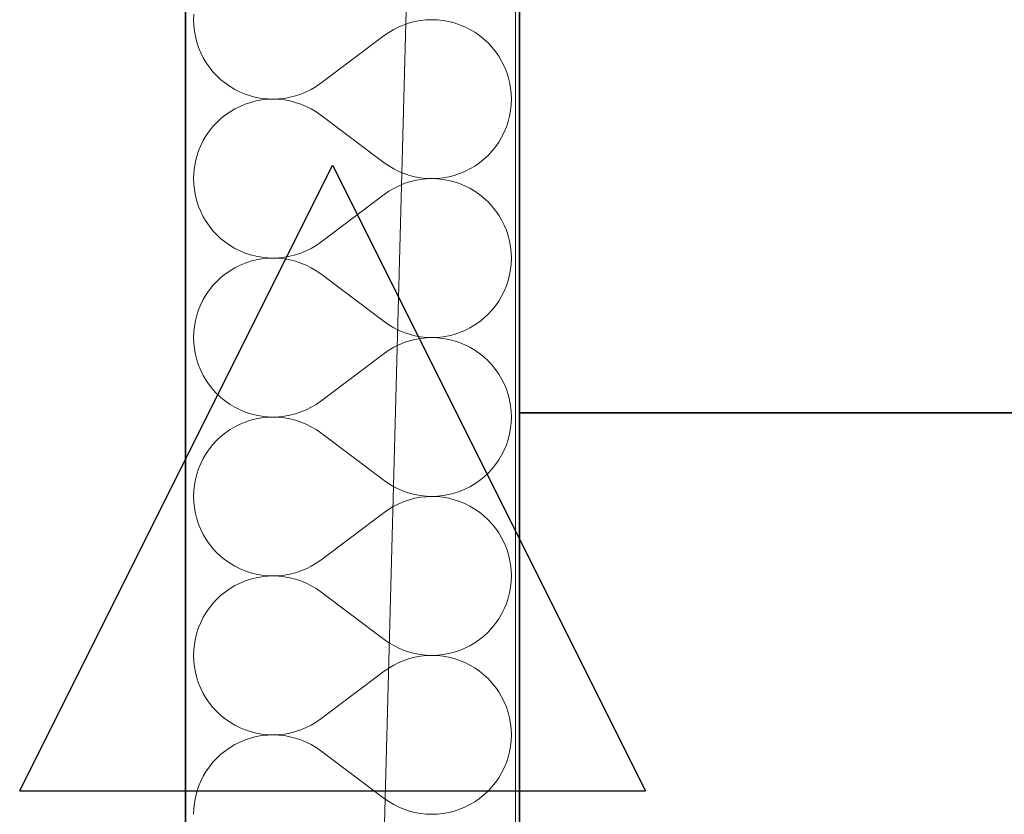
# Model space of a CAD drawing. Header units: millimetres. Extents: x -8078 to 234695, y -4319 to 602442.
# Tile 116 of 152: x 80091 to 80563, y 285096 to 285477. Entities that reach past the tile are written whole.
import ezdxf

# ---------------------------------------------------------------- set-up
doc = ezdxf.new("R2010")
doc.units = ezdxf.units.MM
doc.header["$MEASUREMENT"] = 0
doc.linetypes.add('Dashed2cust', pattern=[50, 25, -25])
for name, color, linetype in [('#podkład', 252, 'Continuous'), ('- A - ocieplenie', 7, 'Continuous'), ('Konstrukcja - Stropy', 7, 'Continuous'), ('Konstrukcja - Ściany zewnętrzne', 7, 'Continuous')]:
    doc.layers.add(name, color=color, linetype=linetype)

# ---------------------------------------------------------------- blocks, each defined once
blk = doc.blocks.new('UHYGFFFF')
at = {"layer": '- A - ocieplenie', "color": 252, "linetype": 'Continuous', "lineweight": 35, "ltscale": 100}
for p, q in [((19777.48, 387506.86), (19777.48, 382744.35)), ((19937.48, 382893.65), (19937.48, 387506.86))]:
    blk.add_line(p, q, dxfattribs=at)
at = {"layer": '- A - ocieplenie', "color": 252, "linetype": 'Continuous', "lineweight": 13, "ltscale": 100}
for p, q in [((19781.38, 385998.05), (19781.29, 385995.33)), ((19781.29, 385995.33), (19781.38, 385992.62)), ((19890.13, 385994.94), (19887.45, 385994.46)), ((19892.83, 385995.24), (19890.13, 385994.94)), ((19895.55, 385995.33), (19892.83, 385995.24)), ((19898.27, 385995.24), (19895.55, 385995.33)), ((19900.97, 385994.95), (19898.27, 385995.24)), ((19903.65, 385994.47), (19900.97, 385994.95)), ((19781.38, 385992.62), (19781.68, 385989.91)), ((19877.29, 385990.66), (19874.95, 385989.27)), ((19879.72, 385991.88), (19877.29, 385990.66)), ((19882.23, 385992.92), (19879.72, 385991.88)), ((19884.81, 385993.78), (19882.23, 385992.92)), ((19887.45, 385994.46), (19884.81, 385993.78)), ((19906.29, 385993.8), (19903.65, 385994.47)), ((19908.87, 385992.94), (19906.29, 385993.8)), ((19911.38, 385991.9), (19908.87, 385992.94)), ((19913.82, 385990.68), (19911.38, 385991.9)), ((19916.16, 385989.3), (19913.82, 385990.68)), ((19781.68, 385989.91), (19782.16, 385987.23)), ((19782.16, 385987.23), (19782.83, 385984.6)), ((19872.72, 385987.72), (19842.24, 385964.86)), ((19874.95, 385989.27), (19872.72, 385987.72)), ((19918.39, 385987.74), (19916.16, 385989.3)), ((19920.51, 385986.04), (19918.39, 385987.74)), ((19922.5, 385984.19), (19920.51, 385986.04)), ((19782.83, 385984.6), (19783.69, 385982.02)), ((19783.69, 385982.02), (19784.73, 385979.5)), ((19924.36, 385982.19), (19922.5, 385984.19)), ((19926.06, 385980.08), (19924.36, 385982.19)), ((19784.73, 385979.5), (19785.95, 385977.07)), ((19785.95, 385977.07), (19787.34, 385974.73)), ((19927.62, 385977.84), (19926.06, 385980.08)), ((19929, 385975.5), (19927.62, 385977.84)), ((19787.34, 385974.73), (19788.89, 385972.5)), ((19788.89, 385972.5), (19790.6, 385970.38)), ((19930.22, 385973.07), (19929, 385975.5)), ((19931.26, 385970.56), (19930.22, 385973.07)), ((19790.6, 385970.38), (19792.45, 385968.39)), ((19792.45, 385968.39), (19794.45, 385966.54)), ((19794.45, 385966.54), (19796.56, 385964.83)), ((19932.12, 385967.98), (19931.26, 385970.56)), ((19932.8, 385965.34), (19932.12, 385967.98)), ((19796.56, 385964.83), (19798.8, 385963.28)), ((19798.8, 385963.28), (19801.14, 385961.89)), ((19801.14, 385961.89), (19803.57, 385960.67)), ((19835.24, 385960.69), (19837.67, 385961.91)), ((19837.67, 385961.91), (19840.01, 385963.3)), ((19840.01, 385963.3), (19842.24, 385964.86)), ((19933.28, 385962.66), (19932.8, 385965.34)), ((19933.57, 385959.96), (19933.28, 385962.66)), ((19803.57, 385960.67), (19806.09, 385959.63)), ((19806.09, 385959.63), (19808.67, 385958.78)), ((19808.67, 385958.78), (19811.31, 385958.11)), ((19811.31, 385958.11), (19813.98, 385957.62)), ((19813.98, 385957.62), (19816.69, 385957.33)), ((19816.69, 385957.14), (19813.98, 385956.85)), ((19816.69, 385957.33), (19819.41, 385957.24)), ((19819.41, 385957.24), (19816.69, 385957.14)), ((19819.41, 385957.24), (19822.13, 385957.34)), ((19822.13, 385957.14), (19819.41, 385957.24)), ((19822.13, 385957.34), (19824.83, 385957.63)), ((19824.83, 385956.85), (19822.13, 385957.14)), ((19824.83, 385957.63), (19827.51, 385958.12)), ((19827.51, 385958.12), (19830.14, 385958.79)), ((19830.14, 385958.79), (19832.72, 385959.65)), ((19832.72, 385959.65), (19835.24, 385960.69)), ((19933.67, 385957.24), (19933.57, 385959.96)), ((19933.57, 385954.52), (19933.67, 385957.24)), ((19801.14, 385952.59), (19798.8, 385951.2)), ((19803.57, 385953.8), (19801.14, 385952.59)), ((19806.09, 385954.84), (19803.57, 385953.8)), ((19808.67, 385955.7), (19806.09, 385954.84)), ((19811.31, 385956.37), (19808.67, 385955.7)), ((19813.98, 385956.85), (19811.31, 385956.37)), ((19827.51, 385956.36), (19824.83, 385956.85)), ((19830.14, 385955.69), (19827.51, 385956.36)), ((19832.72, 385954.83), (19830.14, 385955.69)), ((19835.24, 385953.78), (19832.72, 385954.83)), ((19837.67, 385952.56), (19835.24, 385953.78)), ((19840.01, 385951.17), (19837.67, 385952.56)), ((19933.28, 385951.82), (19933.57, 385954.52)), ((19794.45, 385947.94), (19792.45, 385946.09)), ((19796.56, 385949.65), (19794.45, 385947.94)), ((19798.8, 385951.2), (19796.56, 385949.65)), ((19842.24, 385949.62), (19840.01, 385951.17)), ((19872.72, 385926.76), (19842.24, 385949.62)), ((19932.12, 385946.5), (19932.8, 385949.14)), ((19932.8, 385949.14), (19933.28, 385951.82)), ((19790.6, 385944.1), (19788.89, 385941.98)), ((19792.45, 385946.09), (19790.6, 385944.1)), ((19930.22, 385941.41), (19931.26, 385943.92)), ((19931.26, 385943.92), (19932.12, 385946.5)), ((19787.34, 385939.75), (19785.95, 385937.41)), ((19788.89, 385941.98), (19787.34, 385939.75)), ((19927.62, 385936.64), (19929, 385938.98)), ((19929, 385938.98), (19930.22, 385941.41)), ((19784.73, 385934.98), (19783.69, 385932.46)), ((19785.95, 385937.41), (19784.73, 385934.98)), ((19924.36, 385932.28), (19926.06, 385934.4)), ((19926.06, 385934.4), (19927.62, 385936.64)), ((19782.83, 385929.88), (19782.16, 385927.24)), ((19783.69, 385932.46), (19782.83, 385929.88)), ((19920.51, 385928.44), (19922.5, 385930.29)), ((19922.5, 385930.29), (19924.36, 385932.28)), ((19781.68, 385924.57), (19781.38, 385921.86)), ((19782.16, 385927.24), (19781.68, 385924.57)), ((19872.72, 385926.76), (19874.95, 385925.21)), ((19874.95, 385925.21), (19877.29, 385923.82)), ((19913.82, 385923.8), (19916.16, 385925.18)), ((19916.16, 385925.18), (19918.39, 385926.73)), ((19918.39, 385926.73), (19920.51, 385928.44)), ((19781.38, 385921.86), (19781.29, 385919.14)), ((19877.29, 385923.82), (19879.72, 385922.6)), ((19879.72, 385922.6), (19882.23, 385921.56)), ((19882.23, 385921.56), (19884.81, 385920.7)), ((19884.81, 385920.7), (19887.45, 385920.02)), ((19887.45, 385920.02), (19890.13, 385919.54)), ((19890.13, 385919.54), (19892.83, 385919.24)), ((19892.83, 385919.24), (19895.55, 385919.14)), ((19895.55, 385919.14), (19898.27, 385919.24)), ((19898.27, 385919.24), (19900.97, 385919.53)), ((19900.97, 385919.53), (19903.65, 385920.01)), ((19903.65, 385920.01), (19906.29, 385920.68)), ((19906.29, 385920.68), (19908.87, 385921.54)), ((19908.87, 385921.54), (19911.38, 385922.58)), ((19911.38, 385922.58), (19913.82, 385923.8)), ((19781.29, 385919.14), (19781.38, 385916.42)), ((19781.38, 385916.42), (19781.68, 385913.72)), ((19877.29, 385914.47), (19874.95, 385913.08)), ((19879.72, 385915.69), (19877.29, 385914.47)), ((19882.23, 385916.73), (19879.72, 385915.69)), ((19884.81, 385917.59), (19882.23, 385916.73)), ((19887.45, 385918.27), (19884.81, 385917.59)), ((19890.13, 385918.75), (19887.45, 385918.27)), ((19892.83, 385919.04), (19890.13, 385918.75)), ((19895.55, 385919.14), (19892.83, 385919.04)), ((19898.27, 385919.05), (19895.55, 385919.14)), ((19900.97, 385918.76), (19898.27, 385919.05)), ((19903.65, 385918.28), (19900.97, 385918.76)), ((19906.29, 385917.61), (19903.65, 385918.28)), ((19908.87, 385916.75), (19906.29, 385917.61)), ((19911.38, 385915.71), (19908.87, 385916.75)), ((19913.82, 385914.49), (19911.38, 385915.71)), ((19916.16, 385913.1), (19913.82, 385914.49)), ((19781.68, 385913.72), (19782.16, 385911.04)), ((19782.16, 385911.04), (19782.83, 385908.41)), ((19872.72, 385911.52), (19842.24, 385888.67)), ((19874.95, 385913.08), (19872.72, 385911.52)), ((19918.39, 385911.55), (19916.16, 385913.1)), ((19920.51, 385909.85), (19918.39, 385911.55)), ((19922.5, 385907.99), (19920.51, 385909.85)), ((19782.83, 385908.41), (19783.69, 385905.83)), ((19783.69, 385905.83), (19784.73, 385903.31)), ((19924.36, 385906), (19922.5, 385907.99)), ((19926.06, 385903.89), (19924.36, 385906)), ((19784.73, 385903.31), (19785.95, 385900.88)), ((19785.95, 385900.88), (19787.34, 385898.54)), ((19927.62, 385901.65), (19926.06, 385903.89)), ((19929, 385899.31), (19927.62, 385901.65)), ((19787.34, 385898.54), (19788.89, 385896.31)), ((19788.89, 385896.31), (19790.6, 385894.19)), ((19930.22, 385896.88), (19929, 385899.31)), ((19931.26, 385894.37), (19930.22, 385896.88)), ((19790.6, 385894.19), (19792.45, 385892.2)), ((19792.45, 385892.2), (19794.45, 385890.34)), ((19932.12, 385891.79), (19931.26, 385894.37)), ((19932.8, 385889.15), (19932.12, 385891.79)), ((19794.45, 385890.34), (19796.56, 385888.64)), ((19796.56, 385888.64), (19798.8, 385887.09)), ((19798.8, 385887.09), (19801.14, 385885.7)), ((19837.67, 385885.72), (19840.01, 385887.11)), ((19840.01, 385887.11), (19842.24, 385888.67)), ((19933.28, 385886.47), (19932.8, 385889.15)), ((19933.57, 385883.77), (19933.28, 385886.47)), ((19801.14, 385885.7), (19803.57, 385884.48)), ((19803.57, 385884.48), (19806.09, 385883.44)), ((19806.09, 385883.44), (19808.67, 385882.59)), ((19808.67, 385882.59), (19811.31, 385881.91)), ((19811.31, 385881.91), (19813.98, 385881.43)), ((19813.98, 385881.43), (19816.69, 385881.14)), ((19822.13, 385881.15), (19824.83, 385881.44)), ((19824.83, 385881.44), (19827.51, 385881.92)), ((19827.51, 385881.92), (19830.14, 385882.6)), ((19830.14, 385882.6), (19832.72, 385883.46)), ((19832.72, 385883.46), (19835.24, 385884.5)), ((19835.24, 385884.5), (19837.67, 385885.72)), ((19933.67, 385881.05), (19933.57, 385883.77)), ((19803.57, 385877.61), (19801.14, 385876.4)), ((19806.09, 385878.65), (19803.57, 385877.61)), ((19808.67, 385879.51), (19806.09, 385878.65)), ((19811.31, 385880.18), (19808.67, 385879.51)), ((19813.98, 385880.66), (19811.31, 385880.18)), ((19816.69, 385880.95), (19813.98, 385880.66)), ((19816.69, 385881.14), (19819.41, 385881.05)), ((19819.41, 385881.05), (19816.69, 385880.95)), ((19819.41, 385881.05), (19822.13, 385881.15)), ((19822.13, 385880.95), (19819.41, 385881.05)), ((19824.83, 385880.66), (19822.13, 385880.95)), ((19827.51, 385880.17), (19824.83, 385880.66)), ((19830.14, 385879.5), (19827.51, 385880.17)), ((19832.72, 385878.64), (19830.14, 385879.5)), ((19835.24, 385877.59), (19832.72, 385878.64)), ((19837.67, 385876.37), (19835.24, 385877.59)), ((19933.28, 385875.62), (19933.57, 385878.33)), ((19933.57, 385878.33), (19933.67, 385881.05)), ((19796.56, 385873.46), (19794.45, 385871.75)), ((19798.8, 385875.01), (19796.56, 385873.46)), ((19801.14, 385876.4), (19798.8, 385875.01)), ((19840.01, 385874.98), (19837.67, 385876.37)), ((19842.24, 385873.43), (19840.01, 385874.98)), ((19872.72, 385850.57), (19842.24, 385873.43)), ((19932.12, 385870.31), (19932.8, 385872.95)), ((19932.8, 385872.95), (19933.28, 385875.62)), ((19790.6, 385867.91), (19788.89, 385865.79)), ((19792.45, 385869.9), (19790.6, 385867.91)), ((19794.45, 385871.75), (19792.45, 385869.9)), ((19930.22, 385865.22), (19931.26, 385867.73)), ((19931.26, 385867.73), (19932.12, 385870.31)), ((19787.34, 385863.56), (19785.95, 385861.22)), ((19788.89, 385865.79), (19787.34, 385863.56)), ((19927.62, 385860.45), (19929, 385862.78)), ((19929, 385862.78), (19930.22, 385865.22)), ((19784.73, 385858.78), (19783.69, 385856.27)), ((19785.95, 385861.22), (19784.73, 385858.78)), ((19924.36, 385856.09), (19926.06, 385858.21)), ((19926.06, 385858.21), (19927.62, 385860.45)), ((19782.83, 385853.69), (19782.16, 385851.05)), ((19783.69, 385856.27), (19782.83, 385853.69)), ((19920.51, 385852.25), (19922.5, 385854.1)), ((19922.5, 385854.1), (19924.36, 385856.09)), ((19781.68, 385848.38), (19781.38, 385845.67)), ((19782.16, 385851.05), (19781.68, 385848.38)), ((19872.72, 385850.57), (19874.95, 385849.02)), ((19874.95, 385849.02), (19877.29, 385847.63)), ((19913.82, 385847.61), (19916.16, 385848.99)), ((19916.16, 385848.99), (19918.39, 385850.54)), ((19918.39, 385850.54), (19920.51, 385852.25)), ((19781.38, 385845.67), (19781.29, 385842.95)), ((19877.29, 385847.63), (19879.72, 385846.41)), ((19879.72, 385846.41), (19882.23, 385845.37)), ((19882.23, 385845.37), (19884.81, 385844.5)), ((19884.81, 385844.5), (19887.45, 385843.83)), ((19887.45, 385843.83), (19890.13, 385843.34)), ((19900.97, 385843.34), (19903.65, 385843.82)), ((19903.65, 385843.82), (19906.29, 385844.49)), ((19906.29, 385844.49), (19908.87, 385845.35)), ((19908.87, 385845.35), (19911.38, 385846.39)), ((19911.38, 385846.39), (19913.82, 385847.61)), ((19781.29, 385842.95), (19781.38, 385840.23)), ((19781.38, 385840.23), (19781.68, 385837.53)), ((19879.72, 385839.5), (19877.29, 385838.28)), ((19882.23, 385840.54), (19879.72, 385839.5)), ((19884.81, 385841.4), (19882.23, 385840.54)), ((19887.45, 385842.08), (19884.81, 385841.4)), ((19890.13, 385842.56), (19887.45, 385842.08)), ((19890.13, 385843.34), (19892.83, 385843.05)), ((19892.83, 385842.85), (19890.13, 385842.56)), ((19892.83, 385843.05), (19895.55, 385842.95)), ((19895.55, 385842.95), (19892.83, 385842.85)), ((19895.55, 385842.95), (19898.27, 385843.05)), ((19898.27, 385842.86), (19895.55, 385842.95)), ((19898.27, 385843.05), (19900.97, 385843.34)), ((19900.97, 385842.57), (19898.27, 385842.86)), ((19903.65, 385842.09), (19900.97, 385842.57)), ((19906.29, 385841.42), (19903.65, 385842.09)), ((19908.87, 385840.56), (19906.29, 385841.42)), ((19911.38, 385839.52), (19908.87, 385840.56)), ((19913.82, 385838.3), (19911.38, 385839.52)), ((19781.68, 385837.53), (19782.16, 385834.85)), ((19782.16, 385834.85), (19782.83, 385832.22)), ((19872.72, 385835.33), (19842.24, 385812.48)), ((19874.95, 385836.89), (19872.72, 385835.33)), ((19877.29, 385838.28), (19874.95, 385836.89)), ((19916.16, 385836.91), (19913.82, 385838.3)), ((19918.39, 385835.36), (19916.16, 385836.91)), ((19920.51, 385833.66), (19918.39, 385835.36)), ((19782.83, 385832.22), (19783.69, 385829.64)), ((19783.69, 385829.64), (19784.73, 385827.12)), ((19922.5, 385831.8), (19920.51, 385833.66)), ((19924.36, 385829.81), (19922.5, 385831.8)), ((19926.06, 385827.7), (19924.36, 385829.81)), ((19784.73, 385827.12), (19785.95, 385824.69)), ((19927.62, 385825.46), (19926.06, 385827.7)), ((19929, 385823.12), (19927.62, 385825.46)), ((19785.95, 385824.69), (19787.34, 385822.35)), ((19787.34, 385822.35), (19788.89, 385820.12)), ((19788.89, 385820.12), (19790.6, 385818)), ((19930.22, 385820.69), (19929, 385823.12)), ((19931.26, 385818.18), (19930.22, 385820.69)), ((19790.6, 385818), (19792.45, 385816.01)), ((19792.45, 385816.01), (19794.45, 385814.15)), ((19932.12, 385815.6), (19931.26, 385818.18)), ((19932.8, 385812.96), (19932.12, 385815.6)), ((19794.45, 385814.15), (19796.56, 385812.45)), ((19796.56, 385812.45), (19798.8, 385810.9)), ((19798.8, 385810.9), (19801.14, 385809.51)), ((19837.67, 385809.53), (19840.01, 385810.92)), ((19840.01, 385810.92), (19842.24, 385812.48)), ((19933.28, 385810.28), (19932.8, 385812.96)), ((19801.14, 385809.51), (19803.57, 385808.29)), ((19803.57, 385808.29), (19806.09, 385807.25)), ((19806.09, 385807.25), (19808.67, 385806.4)), ((19808.67, 385806.4), (19811.31, 385805.72)), ((19827.51, 385805.73), (19830.14, 385806.41)), ((19830.14, 385806.41), (19832.72, 385807.27)), ((19832.72, 385807.27), (19835.24, 385808.31)), ((19835.24, 385808.31), (19837.67, 385809.53)), ((19933.57, 385807.58), (19933.28, 385810.28)), ((19933.67, 385804.86), (19933.57, 385807.58)), ((19803.57, 385801.42), (19801.14, 385800.21)), ((19806.09, 385802.46), (19803.57, 385801.42)), ((19808.67, 385803.32), (19806.09, 385802.46)), ((19811.31, 385803.99), (19808.67, 385803.32)), ((19811.31, 385805.72), (19813.98, 385805.24)), ((19813.98, 385804.47), (19811.31, 385803.99)), ((19813.98, 385805.24), (19816.69, 385804.95)), ((19816.69, 385804.76), (19813.98, 385804.47)), ((19816.69, 385804.95), (19819.41, 385804.86)), ((19819.41, 385804.86), (19816.69, 385804.76)), ((19819.41, 385804.86), (19822.13, 385804.96)), ((19822.13, 385804.76), (19819.41, 385804.86)), ((19822.13, 385804.96), (19824.83, 385805.25)), ((19824.83, 385804.47), (19822.13, 385804.76)), ((19824.83, 385805.25), (19827.51, 385805.73)), ((19827.51, 385803.98), (19824.83, 385804.47)), ((19830.14, 385803.31), (19827.51, 385803.98)), ((19832.72, 385802.45), (19830.14, 385803.31)), ((19835.24, 385801.4), (19832.72, 385802.45)), ((19837.67, 385800.18), (19835.24, 385801.4)), ((19933.28, 385799.43), (19933.57, 385802.14)), ((19933.57, 385802.14), (19933.67, 385804.86)), ((19796.56, 385797.27), (19794.45, 385795.56)), ((19798.8, 385798.82), (19796.56, 385797.27)), ((19801.14, 385800.21), (19798.8, 385798.82)), ((19840.01, 385798.79), (19837.67, 385800.18)), ((19842.24, 385797.24), (19840.01, 385798.79)), ((19872.72, 385774.38), (19842.24, 385797.24)), ((19932.12, 385794.12), (19932.8, 385796.76)), ((19932.8, 385796.76), (19933.28, 385799.43)), ((19792.45, 385793.71), (19790.6, 385791.72)), ((19794.45, 385795.56), (19792.45, 385793.71)), ((19931.26, 385791.54), (19932.12, 385794.12)), ((19787.34, 385787.37), (19785.95, 385785.03)), ((19788.89, 385789.6), (19787.34, 385787.37)), ((19790.6, 385791.72), (19788.89, 385789.6)), ((19929, 385786.59), (19930.22, 385789.03)), ((19930.22, 385789.03), (19931.26, 385791.54)), ((19784.73, 385782.59), (19783.69, 385780.08)), ((19785.95, 385785.03), (19784.73, 385782.59)), ((19926.06, 385782.02), (19927.62, 385784.25)), ((19927.62, 385784.25), (19929, 385786.59)), ((19783.69, 385780.08), (19782.83, 385777.5)), ((19920.51, 385776.06), (19922.5, 385777.91)), ((19922.5, 385777.91), (19924.36, 385779.9)), ((19924.36, 385779.9), (19926.06, 385782.02)), ((19782.16, 385774.86), (19781.68, 385772.19)), ((19782.83, 385777.5), (19782.16, 385774.86)), ((19872.72, 385774.38), (19874.95, 385772.83)), ((19916.16, 385772.8), (19918.39, 385774.35)), ((19918.39, 385774.35), (19920.51, 385776.06)), ((19781.38, 385769.48), (19781.29, 385766.76)), ((19781.68, 385772.19), (19781.38, 385769.48)), ((19874.95, 385772.83), (19877.29, 385771.44)), ((19877.29, 385771.44), (19879.72, 385770.22)), ((19879.72, 385770.22), (19882.23, 385769.18)), ((19882.23, 385769.18), (19884.81, 385768.31)), ((19884.81, 385768.31), (19887.45, 385767.64)), ((19903.65, 385767.63), (19906.29, 385768.3)), ((19906.29, 385768.3), (19908.87, 385769.16)), ((19908.87, 385769.16), (19911.38, 385770.2)), ((19911.38, 385770.2), (19913.82, 385771.41)), ((19913.82, 385771.41), (19916.16, 385772.8)), ((19781.29, 385766.76), (19781.38, 385764.04)), ((19781.38, 385764.04), (19781.68, 385761.34)), ((19882.23, 385764.35), (19879.72, 385763.31)), ((19884.81, 385765.21), (19882.23, 385764.35)), ((19887.45, 385765.89), (19884.81, 385765.21)), ((19887.45, 385767.64), (19890.13, 385767.15)), ((19890.13, 385766.37), (19887.45, 385765.89)), ((19890.13, 385767.15), (19892.83, 385766.86)), ((19892.83, 385766.66), (19890.13, 385766.37)), ((19892.83, 385766.86), (19895.55, 385766.76)), ((19895.55, 385766.76), (19892.83, 385766.66)), ((19895.55, 385766.76), (19898.27, 385766.86)), ((19898.27, 385766.67), (19895.55, 385766.76)), ((19898.27, 385766.86), (19900.97, 385767.15)), ((19900.97, 385766.38), (19898.27, 385766.67)), ((19900.97, 385767.15), (19903.65, 385767.63)), ((19903.65, 385765.9), (19900.97, 385766.38)), ((19906.29, 385765.23), (19903.65, 385765.9)), ((19908.87, 385764.37), (19906.29, 385765.23)), ((19911.38, 385763.33), (19908.87, 385764.37)), ((19781.68, 385761.34), (19782.16, 385758.66)), ((19872.72, 385759.14), (19842.24, 385736.29)), ((19874.95, 385760.7), (19872.72, 385759.14)), ((19877.29, 385762.09), (19874.95, 385760.7)), ((19879.72, 385763.31), (19877.29, 385762.09)), ((19913.82, 385762.11), (19911.38, 385763.33)), ((19916.16, 385760.72), (19913.82, 385762.11)), ((19918.39, 385759.17), (19916.16, 385760.72)), ((19920.51, 385757.47), (19918.39, 385759.17)), ((19782.16, 385758.66), (19782.83, 385756.03)), ((19782.83, 385756.03), (19783.69, 385753.44)), ((19922.5, 385755.61), (19920.51, 385757.47)), ((19924.36, 385753.62), (19922.5, 385755.61)), ((19783.69, 385753.44), (19784.73, 385750.93)), ((19784.73, 385750.93), (19785.95, 385748.5)), ((19926.06, 385751.51), (19924.36, 385753.62)), ((19927.62, 385749.27), (19926.06, 385751.51)), ((19929, 385746.93), (19927.62, 385749.27)), ((19785.95, 385748.5), (19787.34, 385746.16)), ((19787.34, 385746.16), (19788.89, 385743.93)), ((19930.22, 385744.5), (19929, 385746.93)), ((19788.89, 385743.93), (19790.6, 385741.81)), ((19790.6, 385741.81), (19792.45, 385739.82)), ((19792.45, 385739.82), (19794.45, 385737.96)), ((19931.26, 385741.99), (19930.22, 385744.5)), ((19932.12, 385739.4), (19931.26, 385741.99)), ((19794.45, 385737.96), (19796.56, 385736.26)), ((19796.56, 385736.26), (19798.8, 385734.71)), ((19840.01, 385734.73), (19842.24, 385736.29)), ((19932.8, 385736.77), (19932.12, 385739.4)), ((19933.28, 385734.09), (19932.8, 385736.77)), ((19798.8, 385734.71), (19801.14, 385733.32)), ((19801.14, 385733.32), (19803.57, 385732.1)), ((19803.57, 385732.1), (19806.09, 385731.06)), ((19806.09, 385731.06), (19808.67, 385730.21)), ((19830.14, 385730.22), (19832.72, 385731.08)), ((19832.72, 385731.08), (19835.24, 385732.12)), ((19835.24, 385732.12), (19837.67, 385733.34)), ((19837.67, 385733.34), (19840.01, 385734.73)), ((19933.57, 385731.39), (19933.28, 385734.09)), ((19933.67, 385728.67), (19933.57, 385731.39)), ((19806.09, 385726.27), (19803.57, 385725.23)), ((19808.67, 385727.13), (19806.09, 385726.27)), ((19808.67, 385730.21), (19811.31, 385729.53)), ((19811.31, 385727.8), (19808.67, 385727.13)), ((19811.31, 385729.53), (19813.98, 385729.05)), ((19813.98, 385728.28), (19811.31, 385727.8)), ((19813.98, 385729.05), (19816.69, 385728.76)), ((19816.69, 385728.57), (19813.98, 385728.28)), ((19816.69, 385728.76), (19819.41, 385728.67)), ((19819.41, 385728.67), (19816.69, 385728.57)), ((19819.41, 385728.67), (19822.13, 385728.77)), ((19822.13, 385728.57), (19819.41, 385728.67)), ((19822.13, 385728.77), (19824.83, 385729.06)), ((19824.83, 385728.28), (19822.13, 385728.57)), ((19824.83, 385729.06), (19827.51, 385729.54)), ((19827.51, 385727.79), (19824.83, 385728.28)), ((19827.51, 385729.54), (19830.14, 385730.22)), ((19830.14, 385727.12), (19827.51, 385727.79)), ((19832.72, 385726.26), (19830.14, 385727.12)), ((19835.24, 385725.21), (19832.72, 385726.26)), ((19933.28, 385723.24), (19933.57, 385725.95)), ((19933.57, 385725.95), (19933.67, 385728.67)), ((19796.56, 385721.08), (19794.45, 385719.37)), ((19798.8, 385722.63), (19796.56, 385721.08)), ((19801.14, 385724.02), (19798.8, 385722.63)), ((19803.57, 385725.23), (19801.14, 385724.02)), ((19837.67, 385723.99), (19835.24, 385725.21)), ((19840.01, 385722.6), (19837.67, 385723.99)), ((19842.24, 385721.05), (19840.01, 385722.6)), ((19872.72, 385698.19), (19842.24, 385721.05)), ((19932.8, 385720.57), (19933.28, 385723.24)), ((19792.45, 385717.52), (19790.6, 385715.53)), ((19794.45, 385719.37), (19792.45, 385717.52)), ((19931.26, 385715.35), (19932.12, 385717.93)), ((19932.12, 385717.93), (19932.8, 385720.57)), ((19788.89, 385713.41), (19787.34, 385711.18)), ((19790.6, 385715.53), (19788.89, 385713.41)), ((19929, 385710.4), (19930.22, 385712.84)), ((19930.22, 385712.84), (19931.26, 385715.35)), ((19785.95, 385708.84), (19784.73, 385706.4)), ((19787.34, 385711.18), (19785.95, 385708.84)), ((19926.06, 385705.83), (19927.62, 385708.06)), ((19927.62, 385708.06), (19929, 385710.4)), ((19783.69, 385703.89), (19782.83, 385701.31)), ((19784.73, 385706.4), (19783.69, 385703.89)), ((19922.5, 385701.72), (19924.36, 385703.71)), ((19924.36, 385703.71), (19926.06, 385705.83)), ((19782.16, 385698.67), (19781.68, 385696)), ((19782.83, 385701.31), (19782.16, 385698.67)), ((19872.72, 385698.19), (19874.95, 385696.64)), ((19916.16, 385696.61), (19918.39, 385698.16)), ((19918.39, 385698.16), (19920.51, 385699.87)), ((19920.51, 385699.87), (19922.5, 385701.72)), ((19781.38, 385693.29), (19781.29, 385690.57)), ((19781.68, 385696), (19781.38, 385693.29)), ((19874.95, 385696.64), (19877.29, 385695.25)), ((19877.29, 385695.25), (19879.72, 385694.03)), ((19879.72, 385694.03), (19882.23, 385692.98)), ((19882.23, 385692.98), (19884.81, 385692.12)), ((19906.29, 385692.11), (19908.87, 385692.97)), ((19908.87, 385692.97), (19911.38, 385694.01)), ((19911.38, 385694.01), (19913.82, 385695.22)), ((19913.82, 385695.22), (19916.16, 385696.61)), ((19781.29, 385690.57), (19781.38, 385687.85)), ((19882.23, 385688.16), (19879.72, 385687.12)), ((19884.81, 385689.02), (19882.23, 385688.16)), ((19884.81, 385692.12), (19887.45, 385691.45)), ((19887.45, 385689.7), (19884.81, 385689.02)), ((19887.45, 385691.45), (19890.13, 385690.96)), ((19890.13, 385690.18), (19887.45, 385689.7)), ((19890.13, 385690.96), (19892.83, 385690.67)), ((19892.83, 385690.47), (19890.13, 385690.18)), ((19892.83, 385690.67), (19895.55, 385690.57)), ((19895.55, 385690.57), (19892.83, 385690.47)), ((19895.55, 385690.57), (19898.27, 385690.67)), ((19898.27, 385690.48), (19895.55, 385690.57)), ((19898.27, 385690.67), (19900.97, 385690.96)), ((19900.97, 385690.19), (19898.27, 385690.48)), ((19900.97, 385690.96), (19903.65, 385691.44)), ((19903.65, 385689.71), (19900.97, 385690.19)), ((19903.65, 385691.44), (19906.29, 385692.11)), ((19906.29, 385689.03), (19903.65, 385689.71)), ((19908.87, 385688.18), (19906.29, 385689.03)), ((19911.38, 385687.14), (19908.87, 385688.18)), ((19781.38, 385687.85), (19781.68, 385685.15)), ((19781.68, 385685.15), (19782.16, 385682.47)), ((19874.95, 385684.51), (19872.72, 385682.95)), ((19877.29, 385685.9), (19874.95, 385684.51)), ((19879.72, 385687.12), (19877.29, 385685.9)), ((19913.82, 385685.92), (19911.38, 385687.14)), ((19916.16, 385684.53), (19913.82, 385685.92)), ((19918.39, 385682.98), (19916.16, 385684.53)), ((19782.16, 385682.47), (19782.83, 385679.84)), ((19782.83, 385679.84), (19783.69, 385677.25)), ((19872.72, 385682.95), (19842.24, 385660.1)), ((19920.51, 385681.28), (19918.39, 385682.98)), ((19922.5, 385679.42), (19920.51, 385681.28)), ((19924.36, 385677.43), (19922.5, 385679.42)), ((19783.69, 385677.25), (19784.73, 385674.74)), ((19784.73, 385674.74), (19785.95, 385672.31)), ((19926.06, 385675.31), (19924.36, 385677.43)), ((19927.62, 385673.08), (19926.06, 385675.31)), ((19785.95, 385672.31), (19787.34, 385669.97)), ((19787.34, 385669.97), (19788.89, 385667.73)), ((19929, 385670.74), (19927.62, 385673.08)), ((19930.22, 385668.31), (19929, 385670.74)), ((19788.89, 385667.73), (19790.6, 385665.62)), ((19790.6, 385665.62), (19792.45, 385663.63)), ((19931.26, 385665.8), (19930.22, 385668.31)), ((19932.12, 385663.21), (19931.26, 385665.8)), ((19792.45, 385663.63), (19794.45, 385661.77)), ((19794.45, 385661.77), (19796.56, 385660.07)), ((19796.56, 385660.07), (19798.8, 385658.52)), ((19840.01, 385658.54), (19842.24, 385660.1)), ((19932.8, 385660.58), (19932.12, 385663.21)), ((19933.28, 385657.9), (19932.8, 385660.58)), ((19798.8, 385658.52), (19801.14, 385657.13)), ((19801.14, 385657.13), (19803.57, 385655.91)), ((19803.57, 385655.91), (19806.09, 385654.87)), ((19806.09, 385654.87), (19808.67, 385654.01)), ((19830.14, 385654.03), (19832.72, 385654.89)), ((19832.72, 385654.89), (19835.24, 385655.93)), ((19835.24, 385655.93), (19837.67, 385657.15)), ((19837.67, 385657.15), (19840.01, 385658.54)), ((19933.57, 385655.2), (19933.28, 385657.9)), ((19933.67, 385652.48), (19933.57, 385655.2)), ((19808.67, 385650.94), (19806.09, 385650.08)), ((19808.67, 385654.01), (19811.31, 385653.34)), ((19811.31, 385651.61), (19808.67, 385650.94)), ((19811.31, 385653.34), (19813.98, 385652.86)), ((19813.98, 385652.09), (19811.31, 385651.61)), ((19813.98, 385652.86), (19816.69, 385652.57)), ((19816.69, 385652.38), (19813.98, 385652.09)), ((19816.69, 385652.57), (19819.41, 385652.48)), ((19819.41, 385652.48), (19816.69, 385652.38)), ((19819.41, 385652.48), (19822.13, 385652.58)), ((19822.13, 385652.38), (19819.41, 385652.48)), ((19822.13, 385652.58), (19824.83, 385652.87)), ((19824.83, 385652.09), (19822.13, 385652.38)), ((19824.83, 385652.87), (19827.51, 385653.35)), ((19827.51, 385651.6), (19824.83, 385652.09)), ((19827.51, 385653.35), (19830.14, 385654.03)), ((19830.14, 385650.93), (19827.51, 385651.6)), ((19832.72, 385650.06), (19830.14, 385650.93)), ((19933.57, 385649.76), (19933.67, 385652.48)), ((19798.8, 385646.44), (19796.56, 385644.89)), ((19801.14, 385647.83), (19798.8, 385646.44)), ((19803.57, 385649.04), (19801.14, 385647.83)), ((19806.09, 385650.08), (19803.57, 385649.04)), ((19835.24, 385649.02), (19832.72, 385650.06)), ((19837.67, 385647.8), (19835.24, 385649.02)), ((19840.01, 385646.41), (19837.67, 385647.8)), ((19842.24, 385644.86), (19840.01, 385646.41)), ((19932.8, 385644.38), (19933.28, 385647.05)), ((19933.28, 385647.05), (19933.57, 385649.76)), ((19792.45, 385641.33), (19790.6, 385639.34)), ((19794.45, 385643.18), (19792.45, 385641.33)), ((19796.56, 385644.89), (19794.45, 385643.18)), ((19872.72, 385622), (19842.24, 385644.86)), ((19931.26, 385639.16), (19932.12, 385641.74)), ((19932.12, 385641.74), (19932.8, 385644.38)), ((19788.89, 385637.22), (19787.34, 385634.99)), ((19790.6, 385639.34), (19788.89, 385637.22)), ((19929, 385634.21), (19930.22, 385636.65)), ((19930.22, 385636.65), (19931.26, 385639.16)), ((19785.95, 385632.65), (19784.73, 385630.21)), ((19787.34, 385634.99), (19785.95, 385632.65)), ((19926.06, 385629.64), (19927.62, 385631.87)), ((19927.62, 385631.87), (19929, 385634.21)), ((19783.69, 385627.7), (19782.83, 385625.12)), ((19784.73, 385630.21), (19783.69, 385627.7)), ((19922.5, 385625.53), (19924.36, 385627.52)), ((19924.36, 385627.52), (19926.06, 385629.64)), ((19782.16, 385622.48), (19781.68, 385619.81)), ((19782.83, 385625.12), (19782.16, 385622.48)), ((19872.72, 385622), (19874.95, 385620.45)), ((19916.16, 385620.42), (19918.39, 385621.97)), ((19918.39, 385621.97), (19920.51, 385623.68)), ((19920.51, 385623.68), (19922.5, 385625.53)), ((19781.38, 385617.1), (19781.29, 385614.38)), ((19781.68, 385619.81), (19781.38, 385617.1)), ((19874.95, 385620.45), (19877.29, 385619.06)), ((19877.29, 385619.06), (19879.72, 385617.84)), ((19879.72, 385617.84), (19882.23, 385616.79)), ((19908.87, 385616.78), (19911.38, 385617.82)), ((19911.38, 385617.82), (19913.82, 385619.03)), ((19913.82, 385619.03), (19916.16, 385620.42)), ((19882.23, 385616.79), (19884.81, 385615.93)), ((19884.81, 385615.93), (19887.45, 385615.26)), ((19887.45, 385615.26), (19890.13, 385614.77)), ((19890.13, 385614.77), (19892.83, 385614.48)), ((19892.83, 385614.48), (19895.55, 385614.38)), ((19895.55, 385614.38), (19898.27, 385614.48)), ((19898.27, 385614.48), (19900.97, 385614.77)), ((19900.97, 385614.77), (19903.65, 385615.25)), ((19903.65, 385615.25), (19906.29, 385615.92)), ((19906.29, 385615.92), (19908.87, 385616.78))]:
    blk.add_line(p, q, dxfattribs=at)
at = {"color": 252, "linetype": 'Continuous', "lineweight": 35, "ltscale": 100}
blk.add_line((19937.48, 385806.86), (19937.48, 384926.86), dxfattribs=at)
at = {"layer": 'Konstrukcja - Stropy', "color": 252, "linetype": 'Continuous', "lineweight": 13, "ltscale": 100}
for p, q in [((19935.63, 390812.63), (19935.63, 382844.47)), ((19800.39, 382902.44), (19937.48, 388030.59)), ((19937.48, 382893.65), (19937.48, 388030.59))]:
    blk.add_line(p, q, dxfattribs=at)
at = {"layer": 'Konstrukcja - Ściany zewnętrzne', "color": 252, "linetype": 'Continuous', "lineweight": 35, "ltscale": 100}
for p, q in [((19937.48, 386206.86), (19937.48, 385806.86)), ((20117.48, 385806.86), (19937.48, 385806.86)), ((20167.48, 385806.86), (20117.48, 385806.86)), ((20287.48, 385806.86), (20167.48, 385806.86))]:
    blk.add_line(p, q, dxfattribs=at)

msp = doc.modelspace()

# ---------------------------------------------------------------- linework, layer by layer
at = {"color": 7, "lineweight": -2}
for points in [[(80090.65, 285106.96), (80240.65, 285406.96), (80390.65, 285106.96)], [(80090.65, 285106.96), (80390.65, 285106.96)]]:
    msp.add_lwpolyline(points, dxfattribs=at)
at = {"color": 7, "linetype": 'Dashed2cust', "lineweight": -2, "ltscale": 10}
msp.add_lwpolyline([(80090.65, 285106.96), (81740.65, 285106.96)], dxfattribs=at)

# ---------------------------------------------------------------- block references
at = {"layer": '#podkład'}
msp.add_blockref('UHYGFFFF', (60392.7, -100518.68), dxfattribs=at)

doc.saveas('drawing.dxf')
